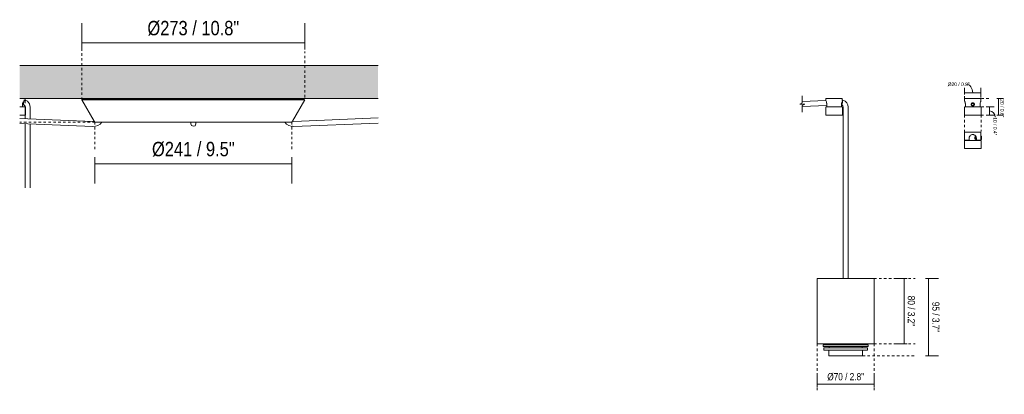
# Model space of a CAD drawing. Header units: millimetres. Extents: x 5395 to 10156, y 397 to 7363.
# Tile 9 of 10: x 8900 to 10107, y 1638 to 2096. Entities that reach past the tile are written whole.
import ezdxf

# ---------------------------------------------------------------- set-up
doc = ezdxf.new("R2010")
doc.units = ezdxf.units.MM
doc.linetypes.add('Dash', pattern=[6, 3, -3])
doc.layers.add('A-ANNO-DIMS', color=7, linetype='Dash', lineweight=9, true_color=0xd2d2d2)
for name, color, linetype, lineweight in [('A-ANNO-DIMS-2', 7, 'Continuous', 9), ('A-ANNO-DIMS-4', 7, 'Continuous', 9), ('A-ANNO-DIMS-8', 7, 'Continuous', 9), ('A-CLNG', 7, 'Continuous', 9), ('E-LITE-EQPM', 7, 'Continuous', 20)]:
    doc.layers.add(name, color=color, linetype=linetype, lineweight=lineweight)
doc.styles.add('Arial Narrow_3', font='ARIALN.TTF', dxfattribs={"height": 17.6})
doc.styles.add('Arial Narrow_4', font='ARIALN.TTF', dxfattribs={"height": 8.8})
doc.styles.add('Arial Narrow_5', font='ARIALN.TTF', dxfattribs={"height": 4.4})
doc.dimstyles.new('FARO_-_2_2mm_Arial_Narrow_mm_Inch_Right_1', dxfattribs={"dimscale": 304.8, "dimtxt": 18.012385, "dimasz": 0, "dimexe": 0.07874, "dimexo": 0.0625, "dimgap": 0.013123, "dimtad": 1, "dimdec": 0, "dimzin": 0, "dimdsep": 46, "dimtxsty": 'Arial Narrow_3', "dimblk1": 'NONE', "dimblk2": 'NONE', "dimsah": 1, "dimcen": 0.09, "dimadec": 0, "dimazin": 0, "dimtfac": 1, "dimtdec": 4, "dimtix": 1, "dimtmove": 0, "dimatfit": 3, "dimfxl": 0.026247, "dimfxlon": 1, "dimtvp": 1, "dimtolj": 1, "dimtzin": 0, "dimarcsym": 2})
doc.dimstyles.new('FARO_-_2_2mm_Arial_Narrow_mm_Inch_Right_2', dxfattribs={"dimscale": 304.8, "dimtxt": 9.006193, "dimasz": 0, "dimexe": 0.03937, "dimexo": 0.0625, "dimgap": 0.006562, "dimtad": 1, "dimdec": 0, "dimzin": 0, "dimdsep": 46, "dimtxsty": 'Arial Narrow_4', "dimblk1": 'NONE', "dimblk2": 'NONE', "dimsah": 1, "dimcen": 0.09, "dimadec": 0, "dimazin": 0, "dimtfac": 1, "dimtdec": 4, "dimtix": 1, "dimtmove": 0, "dimatfit": 3, "dimfxl": 0.013123, "dimfxlon": 1, "dimtvp": 1, "dimtolj": 1, "dimtzin": 0, "dimarcsym": 2})
doc.dimstyles.new('FARO_-_2_2mm_Arial_Narrow_mm_Inch_Right_3', dxfattribs={"dimscale": 304.8, "dimtxt": 4.503096, "dimasz": 0, "dimexe": 0.019685, "dimexo": 0.0625, "dimgap": 0.003281, "dimtad": 1, "dimdec": 0, "dimzin": 0, "dimdsep": 46, "dimtxsty": 'Arial Narrow_5', "dimblk1": 'NONE', "dimblk2": 'NONE', "dimsah": 1, "dimcen": 0.09, "dimadec": 0, "dimazin": 0, "dimtfac": 1, "dimtdec": 4, "dimtix": 1, "dimtmove": 1, "dimatfit": 3, "dimfxl": 0.006562, "dimfxlon": 1, "dimtvp": 1, "dimtolj": 1, "dimtzin": 0, "dimarcsym": 2})
doc.dimstyles.new('FARO_-_2_2mm_Arial_Narrow_mm_Inch_Right_4', dxfattribs={"dimscale": 304.8, "dimtxt": 4.503096, "dimasz": 0, "dimexe": 0.019685, "dimexo": 0.0625, "dimgap": 0.003281, "dimtad": 1, "dimdec": 0, "dimzin": 0, "dimdsep": 46, "dimtxsty": 'Arial Narrow_5', "dimblk1": 'NONE', "dimblk2": 'NONE', "dimsah": 1, "dimcen": 0.09, "dimadec": 0, "dimazin": 0, "dimtfac": 1, "dimtdec": 4, "dimtix": 1, "dimtmove": 0, "dimatfit": 3, "dimfxl": 0.006562, "dimfxlon": 1, "dimtvp": 1, "dimtolj": 1, "dimtzin": 0, "dimarcsym": 2})

# ---------------------------------------------------------------- blocks, each defined once
blk = doc.blocks.new('68595-5L_ 68596-5L_ 68596-5L  KOMBO400 - 64314-44-5L SAMBA Black_ribbon beige pendant lamp ø450-5L-699388-Alzado_PDF FLORON')
at = {"layer": 'E-LITE-EQPM', "lineweight": 9}
for p, q in [((7345.1, 2000), (7350.9, 2000)), ((7348.3, 1990), (7348.3, 1992.7)), ((7348.3, 1992.1), (7350.2, 1992.2)), ((7351.4, 1998.2), (7350.2, 1998.2)), ((7350.2, 1992.2), (7350.4, 1992.2)), ((7350.9, 2000), (7351.8, 2000)), ((7351.8, 1994.4), (7351.8, 2000)), ((7348.3, 1990), (7345, 1990)), ((7345.1, 1979.8), (7351.2, 1979.8)), ((7348.5, 1990), (7348.5, 1989.8)), ((7351.6, 1990), (7348.5, 1990)), ((7351.2, 1979.8), (7351.9, 1979.8)), ((7351.8, 1989.5), (7351.8, 1983.8)), ((7351.8, 1983.8), (7351.8, 1975.4)), ((7352.1, 1979.8), (7352.1, 1989.3)), ((7357.8, 1983.8), (7357.8, 1989.5)), ((7357.8, 1975.2), (7357.8, 1983.8)), ((7351.8, 1969.2), (7351.8, 1890.8)), ((7357.8, 1890.8), (7357.8, 1969))]:
    blk.add_line(p, q, dxfattribs=at)
at = {"layer": 'E-LITE-EQPM', "lineweight": 9, "flags": 128}
for points in [[(7350.2, 1992.3), (7351.5, 1990.8), (7351.8, 1989.5)], [(7357.8, 1989.5), (7356.9, 1993.5), (7354.5, 1996.6), (7351.5, 1998.2)], [(7350.7, 1989.8), (7350.6, 1989.8), (7350.4, 1989.8), (7350.2, 1989.8), (7350, 1989.8), (7349.8, 1989.8), (7349.6, 1989.8), (7349.3, 1989.8), (7349.1, 1989.8), (7348.8, 1989.8), (7348.5, 1989.8), (7348.2, 1989.8), (7347.9, 1989.8), (7347.6, 1989.8), (7347.3, 1989.8), (7347, 1989.8), (7346.6, 1989.8), (7346.3, 1989.8), (7345.9, 1989.8), (7345.6, 1989.8), (7345.2, 1989.8), (7345.1, 1989.8)], [(7350.6, 1989.8), (7350.7, 1989.8), (7350.9, 1989.8), (7351, 1989.8), (7351.1, 1989.8), (7351.3, 1989.8), (7351.3, 1989.8), (7351.4, 1989.8), (7351.5, 1989.8), (7351.5, 1989.8), (7351.5, 1989.8), (7351.6, 1989.8), (7351.6, 1989.8)], [(7351.6, 1989.8), (7351.6, 1989.8), (7351.5, 1989.8), (7351.5, 1989.8), (7351.4, 1989.8), (7351.4, 1989.8), (7351.3, 1989.8), (7351.2, 1989.8), (7351.1, 1989.8), (7350.9, 1989.8), (7350.8, 1989.8), (7350.7, 1989.8)], [(7351.6, 1989.8), (7351.6, 1989.8), (7351.6, 1989.8), (7351.6, 1989.8), (7351.6, 1989.8), (7351.7, 1989.8), (7351.7, 1989.8), (7351.7, 1989.8), (7351.7, 1989.7), (7351.7, 1989.7), (7351.8, 1989.7), (7351.8, 1989.7), (7351.8, 1989.7), (7351.8, 1989.7), (7351.8, 1989.7), (7351.8, 1989.7), (7351.9, 1989.7), (7351.9, 1989.7), (7351.9, 1989.6), (7351.9, 1989.6), (7351.9, 1989.6), (7351.9, 1989.6), (7351.9, 1989.6), (7352, 1989.6), (7352, 1989.6), (7352, 1989.5), (7352, 1989.5), (7352, 1989.5), (7352, 1989.5), (7352, 1989.5), (7352, 1989.5), (7352, 1989.4), (7352, 1989.4), (7352, 1989.4), (7352.1, 1989.4), (7352.1, 1989.4), (7352.1, 1989.3), (7352.1, 1989.3), (7352.1, 1989.3), (7352.1, 1989.3), (7352.1, 1989.3)]]:
    blk.add_lwpolyline(points, dxfattribs=at)
at = {"layer": 'E-LITE-EQPM', "lineweight": 9}
for points, knots in [([(7348.3, 1992.7), (7348.3, 1993), (7348.4, 1993.6), (7348.7, 1994.8), (7349.1, 1995.5), (7349.4, 1995.9)], [0, 0, 0, 0, 0.1428571, 0.2857143, 0.5380217, 0.5380217, 0.5380217, 0.5380217]), ([(7351.4, 1998.2), (7351.2, 1998.2), (7350.7, 1997.9), (7350.2, 1996.9), (7349.9, 1995.7), (7349.7, 1994.9), (7349.7, 1994.2), (7349.7, 1993.7), (7349.7, 1993.3), (7349.8, 1992.9), (7349.9, 1992.6), (7350, 1992.5), (7350.1, 1992.4)], [-1, -1, -1, -1, -0.8333333, -0.6666667, -0.5555556, -0.4444444, -0.3888889, -0.3333333, -0.2777778, -0.2222222, -0.1666667, -0.1111111, -0.1111111, -0.1111111, -0.1111111])]:
    blk.add_open_spline(points, degree=3, knots=knots, dxfattribs=at)
blk.add_open_spline([(7351.4, 1998.2), (7351.5, 1998.2), (7351.7, 1998.1), (7351.8, 1998)], degree=3, dxfattribs=at)
blk = doc.blocks.new('64314-1 cable   _Suspended_tensor - 64314 MAMBO_CONGA_SAMBA Black structure pendant lamp with tensioner-568983-Alzado_PDF FLORON')
at = {"layer": 'E-LITE-EQPM'}
for p, q in [((7422, 1998.9), (7421.1, 1998.4)), ((7421.1, 1998.4), (7436.3, 1972.2)), ((7421.1, 1998.4), (7421.5, 1998.4)), ((7422, 1998.9), (7422.4, 1998.9)), ((7422.1, 1998.4), (7423, 1998.4)), ((7423, 1998.9), (7423.9, 1998.9)), ((7424.3, 1998.4), (7425.8, 1998.4)), ((7425.1, 1998.9), (7426.6, 1998.9)), ((7427.6, 1998.4), (7429.8, 1998.4)), ((7428.5, 1998.9), (7430.6, 1998.9)), ((7432.2, 1998.4), (7434.9, 1998.4)), ((7433, 1998.9), (7435.7, 1998.9)), ((7437.9, 1998.4), (7441, 1998.4)), ((7438.6, 1998.9), (7441.9, 1998.9)), ((7444.5, 1998.4), (7448.4, 1998.4)), ((7444.8, 1999.4), (7444.7, 1998.9)), ((7445.4, 1998.9), (7449.1, 1998.9)), ((7452.4, 1998.4), (7456.5, 1998.4)), ((7453, 1998.9), (7457.3, 1998.9)), ((7461.6, 1998.9), (7466.8, 1998.9)), ((7461.6, 1998.4), (7465.9, 1998.4)), ((7470.2, 1998.4), (7475.4, 1998.4)), ((7471.9, 1998.9), (7477.1, 1998.9)), ((7480.5, 1998.4), (7487.4, 1998.4)), ((7482.2, 1998.9), (7487.4, 1998.9)), ((7492.5, 1998.9), (7497.7, 1998.9)), ((7492.5, 1998.4), (7497.7, 1998.4)), ((7504.6, 1998.9), (7509.7, 1998.9)), ((7504.6, 1998.4), (7509.7, 1998.4)), ((7516.6, 1998.9), (7523.4, 1998.9)), ((7516.6, 1998.4), (7521.7, 1998.4)), ((7528.6, 1998.9), (7535.5, 1998.9)), ((7528.6, 1998.4), (7535.5, 1998.4)), ((7540.6, 1998.4), (7547.5, 1998.4)), ((7542.3, 1998.9), (7547.5, 1998.9)), ((7554.4, 1998.9), (7557.8, 1998.9)), ((7554.4, 1998.4), (7557.8, 1998.4)), ((7557.8, 1998.9), (7561.2, 1998.9)), ((7557.8, 1998.4), (7561.2, 1998.4)), ((7568.1, 1998.9), (7575, 1998.9)), ((7568.1, 1998.4), (7575, 1998.4)), ((7580.1, 1998.9), (7587, 1998.9)), ((7580.1, 1998.4), (7587, 1998.4)), ((7592.1, 1998.9), (7599, 1998.9)), ((7593.8, 1998.4), (7599, 1998.4)), ((7605.9, 1998.9), (7611, 1998.9)), ((7605.9, 1998.4), (7611, 1998.4)), ((7617.9, 1998.9), (7623, 1998.9)), ((7617.9, 1998.4), (7623, 1998.4)), ((7628.2, 1998.9), (7633.3, 1998.9)), ((7629, 1998.4), (7635.1, 1998.4)), ((7639.2, 1998.9), (7644.3, 1998.9)), ((7640.2, 1998.4), (7645.4, 1998.4)), ((7648.8, 1998.9), (7653.9, 1998.9)), ((7649.8, 1998.4), (7654.5, 1998.4)), ((7658.3, 1998.9), (7662.5, 1998.9)), ((7659.1, 1998.4), (7663.2, 1998.4)), ((7666.6, 1998.9), (7670.3, 1998.9)), ((7667.3, 1998.4), (7671.1, 1998.4)), ((7671, 1998.9), (7670.8, 1999.4)), ((7673.8, 1998.9), (7677.1, 1998.9)), ((7674.6, 1998.4), (7677.8, 1998.4)), ((7679.4, 1972.2), (7694.5, 1998.4)), ((7680, 1998.9), (7682.7, 1998.9)), ((7680.8, 1998.4), (7683.5, 1998.4)), ((7685.1, 1998.9), (7687.2, 1998.9)), ((7685.9, 1998.4), (7688, 1998.4)), ((7689, 1998.9), (7690.6, 1998.9)), ((7689.9, 1998.4), (7691.4, 1998.4)), ((7691.8, 1998.9), (7692.7, 1998.9)), ((7692.6, 1998.4), (7693.6, 1998.4)), ((7693.3, 1998.9), (7693.7, 1998.9)), ((7694.5, 1998.4), (7693.7, 1998.9)), ((7694.2, 1998.4), (7694.5, 1998.4)), ((7437.1, 1971.3), (7436.7, 1971.5)), ((7457, 1971.1), (7464.3, 1971.1)), ((7482.1, 1971.1), (7514.7, 1971.1)), ((7530.5, 1971.1), (7539, 1971.1)), ((7554.8, 1970.1), (7554.8, 1969.2)), ((7554.8, 1969.2), (7554.8, 1969)), ((7554.8, 1969), (7554.8, 1969)), ((7557.8, 1971.1), (7557.8, 1971.1)), ((7560.8, 1969.2), (7560.8, 1970.1)), ((7560.8, 1969), (7560.8, 1969.2)), ((7560.8, 1969), (7560.8, 1969)), ((7576.7, 1971.1), (7596.6, 1971.1)), ((7609.3, 1971.1), (7609.3, 1971.1)), ((7623.3, 1971.1), (7633.6, 1971.1)), ((7651.4, 1971.1), (7668.5, 1971.1)), ((7669.8, 1971.1), (7668.5, 1971.1)), ((7679, 1971.6), (7678.2, 1971.1))]:
    blk.add_line(p, q, dxfattribs=at)
at = {"layer": 'E-LITE-EQPM', "flags": 128}
for points in [[(7444.8, 1999.4), (7445.3, 2000), (7445.6, 2000)], [(7670.4, 1999.8), (7670.8, 1999.6), (7670.8, 1999.4)], [(7445.9, 1971.1), (7452.3, 1971.1), (7460.4, 1971.1), (7470, 1971.1), (7481, 1971.1), (7493.2, 1971.1), (7506.4, 1971.1), (7520.4, 1971.1), (7535, 1971.1), (7549.9, 1971.1), (7557.8, 1971.1)], [(7554.8, 1971.1), (7554.8, 1969.7), (7554.8, 1969)], [(7557.8, 1966), (7555.7, 1966.9), (7554.8, 1969)], [(7557.8, 1971.1), (7572.9, 1971.1), (7587.7, 1971.1), (7602.1, 1971.1), (7615.7, 1971.1), (7628.4, 1971.1), (7640.1, 1971.1), (7650.4, 1971.1), (7659.3, 1971.1), (7666.6, 1971.1), (7669.8, 1971.1)], [(7560.8, 1969), (7559.9, 1966.8), (7557.8, 1966)], [(7560.8, 1969), (7560.8, 1969.9), (7560.8, 1971.1)]]:
    blk.add_lwpolyline(points, dxfattribs=at)
at = {"layer": 'E-LITE-EQPM'}
for centre, major_axis, ratio, start_param, end_param in [((7557.8, 1969.2), (-3, 0), 0.999241, 0, 0.036829), ((7557.8, 1969.2), (3, 0), 0.99562, 3.141593, 3.178555), ((7557.8, 1969.2), (3, 0), 0.99562, 3.141593, 3.178555), ((7557.8, 1969.1), (3, 0), 0.99562, 3.141593, 3.178555), ((7557.8, 1969.1), (3, 0), 0.99562, 3.403392, 3.443058), ((7557.8, 1969.1), (3, 0), 0.99562, 5.98172, 6.021386), ((7557.8, 1969.2), (3, 0), 0.999241, 6.246357, 6.283185), ((7557.8, 1969.2), (3, 0), 0.99562, 6.246223, 6.283185), ((7557.8, 1969.2), (3, 0), 0.99562, 6.246223, 6.283185), ((7557.8, 1969.1), (3, 0), 0.99562, 6.246223, 6.283185)]:
    blk.add_ellipse(centre, major_axis=major_axis, ratio=ratio, start_param=start_param, end_param=end_param, dxfattribs=at)
blk = doc.blocks.new('64314-1 cable   _Suspended_tensor - 64314 MAMBO_CONGA_SAMBA Black structure pendant lamp with tensioner-570366-Alzado_PDF FLORON')
at = {"layer": 'E-LITE-EQPM'}
for p, q in [((7422, 1998.9), (7421.1, 1998.4)), ((7421.1, 1998.4), (7436.3, 1972.2)), ((7421.1, 1998.4), (7421.2, 1998.4)), ((7421.5, 1998.4), (7422.1, 1998.4)), ((7422, 1998.9), (7422.1, 1998.9)), ((7422.4, 1998.9), (7423, 1998.9)), ((7423, 1998.4), (7424.3, 1998.4)), ((7423.9, 1998.9), (7425.1, 1998.9)), ((7425.8, 1998.4), (7427.6, 1998.4)), ((7426.6, 1998.9), (7428.5, 1998.9)), ((7429.8, 1998.4), (7432.2, 1998.4)), ((7430.6, 1998.9), (7433, 1998.9)), ((7434.9, 1998.4), (7437.9, 1998.4)), ((7435.7, 1998.9), (7438.6, 1998.9)), ((7441, 1998.4), (7444.5, 1998.4)), ((7441.9, 1998.9), (7445.4, 1998.9)), ((7444.8, 1999.4), (7444.7, 1998.9)), ((7448.4, 1998.4), (7452.4, 1998.4)), ((7449.1, 1998.9), (7453, 1998.9)), ((7456.5, 1998.4), (7461.6, 1998.4)), ((7457.3, 1998.9), (7461.6, 1998.9)), ((7465.9, 1998.4), (7470.2, 1998.4)), ((7466.8, 1998.9), (7471.9, 1998.9)), ((7475.4, 1998.4), (7480.5, 1998.4)), ((7477.1, 1998.9), (7482.2, 1998.9)), ((7487.4, 1998.9), (7492.5, 1998.9)), ((7487.4, 1998.4), (7492.5, 1998.4)), ((7497.7, 1998.9), (7504.6, 1998.9)), ((7497.7, 1998.4), (7504.6, 1998.4)), ((7509.7, 1998.9), (7516.6, 1998.9)), ((7509.7, 1998.4), (7516.6, 1998.4)), ((7521.7, 1998.9), (7528.6, 1998.9)), ((7521.7, 1998.4), (7528.6, 1998.4)), ((7535.5, 1998.9), (7542.3, 1998.9)), ((7535.5, 1998.4), (7542.3, 1998.4)), ((7547.5, 1998.9), (7554.4, 1998.9)), ((7547.5, 1998.4), (7554.4, 1998.4)), ((7561.2, 1998.9), (7568.1, 1998.9)), ((7561.2, 1998.4), (7568.1, 1998.4)), ((7573.2, 1998.9), (7580.1, 1998.9)), ((7573.2, 1998.4), (7580.1, 1998.4)), ((7587, 1998.9), (7593.9, 1998.9)), ((7587, 1998.4), (7593.9, 1998.4)), ((7599, 1998.9), (7605.9, 1998.9)), ((7599, 1998.4), (7605.9, 1998.4)), ((7611, 1998.9), (7617.9, 1998.9)), ((7611, 1998.4), (7617.9, 1998.4)), ((7623, 1998.9), (7628.2, 1998.9)), ((7623, 1998.4), (7629, 1998.4)), ((7633.3, 1998.9), (7639.2, 1998.9)), ((7635, 1998.4), (7640.2, 1998.4)), ((7644.3, 1998.9), (7648.8, 1998.9)), ((7645.3, 1998.4), (7649.8, 1998.4)), ((7653.9, 1998.9), (7658.3, 1998.9)), ((7654.5, 1998.4), (7659.1, 1998.4)), ((7662.5, 1998.9), (7666.6, 1998.9)), ((7663.2, 1998.4), (7667.3, 1998.4)), ((7670.3, 1998.9), (7673.8, 1998.9)), ((7671, 1998.9), (7670.8, 1999.4)), ((7671.1, 1998.4), (7674.6, 1998.4)), ((7677.1, 1998.9), (7680, 1998.9)), ((7677.8, 1998.4), (7680.8, 1998.4)), ((7679.4, 1972.2), (7694.5, 1998.4)), ((7682.7, 1998.9), (7685.1, 1998.9)), ((7683.5, 1998.4), (7685.9, 1998.4)), ((7687.2, 1998.9), (7689, 1998.9)), ((7688, 1998.4), (7689.9, 1998.4)), ((7690.6, 1998.9), (7691.8, 1998.9)), ((7691.4, 1998.4), (7692.6, 1998.4)), ((7692.7, 1998.9), (7693.3, 1998.9)), ((7693.6, 1998.9), (7693.7, 1998.9)), ((7693.6, 1998.4), (7694.2, 1998.4)), ((7694.5, 1998.4), (7693.7, 1998.9)), ((7694.5, 1998.4), (7694.5, 1998.4)), ((7437.1, 1971.3), (7436.7, 1971.5)), ((7457, 1971.1), (7464.3, 1971.1)), ((7482.1, 1971.1), (7514.7, 1971.1)), ((7530.5, 1971.1), (7539, 1971.1)), ((7557.8, 1971.1), (7557.8, 1971.1)), ((7576.7, 1971.1), (7596.6, 1971.1)), ((7609.3, 1971.1), (7609.3, 1971.1)), ((7623.3, 1971.1), (7633.6, 1971.1)), ((7651.4, 1971.1), (7668.5, 1971.1)), ((7669.8, 1971.1), (7668.5, 1971.1)), ((7670.5, 1970.4), (7670.6, 1970.3)), ((7679, 1971.6), (7678.2, 1971.1)), ((7680.8, 1972.1), (7679.4, 1972.3))]:
    blk.add_line(p, q, dxfattribs=at)
at = {"layer": 'E-LITE-EQPM', "flags": 128}
for points in [[(7444.8, 1999.4), (7445.3, 2000), (7445.6, 2000)], [(7670.5, 1999.8), (7670.8, 1999.6), (7670.8, 1999.4)], [(7445.9, 1971.1), (7452.3, 1971.1), (7460.4, 1971.1), (7470, 1971.1), (7481, 1971.1), (7493.2, 1971.1), (7506.4, 1971.1), (7520.4, 1971.1), (7535, 1971.1), (7549.9, 1971.1), (7565, 1971.1), (7580, 1971.1), (7594.6, 1971.1), (7608.6, 1971.1), (7621.9, 1971.1), (7634.1, 1971.1), (7645.2, 1971.1), (7654.8, 1971.1), (7663, 1971.1), (7669.5, 1971.1), (7669.8, 1971.1)], [(7679.3, 1966.1), (7679.4, 1966), (7679.8, 1966)]]:
    blk.add_lwpolyline(points, dxfattribs=at)
blk = doc.blocks.new('64314-1 cable   _Suspended_tensor - 64314 MAMBO_CONGA_SAMBA Black structure pendant lamp with tensioner-570366-Alzado_PDF LH')
at = {"layer": 'E-LITE-EQPM'}
for p, q in [((8333.7, 1997.6), (8304.6, 1996.4)), ((8304.6, 1990.4), (8334.7, 1991.6)), ((8333.7, 2000), (8333.7, 1997.2)), ((8333.7, 2000), (8353.7, 2000)), ((8334.7, 1992.7), (8334.7, 1990)), ((8352.7, 1990), (8352.7, 1992.7)), ((8352.7, 1992.2), (8353.1, 1992.2)), ((8354.2, 1998.2), (8353.6, 1998.2)), ((8353.7, 1997.7), (8353.7, 2000)), ((8333.4, 1989.3), (8333.4, 1979.8)), ((8333.4, 1979.8), (8354, 1979.8)), ((8333.8, 1989.7), (8333.9, 1989.8)), ((8352.7, 1990), (8334.7, 1990)), ((8338.3, 1990), (8338.3, 1989.8)), ((8349.1, 1989.8), (8349.1, 1990)), ((8354, 1979.8), (8354, 1989.3)), ((8354.8, 1989.5), (8354.8, 1983.8)), ((8354.8, 1983.8), (8354.8, 1780)), ((8360.9, 1983.8), (8360.9, 1989.5)), ((8360.9, 1780), (8360.9, 1983.8)), ((8330.1, 1698.7), (8330.1, 1696.7)), ((8330.1, 1698.7), (8375.2, 1698.7)), ((8330.1, 1696.7), (8375.2, 1696.7)), ((8331.1, 1695.1), (8331.1, 1692.2)), ((8331.1, 1695.1), (8374.5, 1695.1)), ((8331.1, 1692.2), (8374.5, 1692.2)), ((8337.1, 1692.2), (8337.1, 1685.2)), ((8337.8, 1696.7), (8337.8, 1695.1)), ((8340.1, 1700), (8340.1, 1698.7)), ((8374.5, 1695.1), (8384.5, 1695.1)), ((8374.5, 1692.2), (8384.5, 1692.2)), ((8375.2, 1698.7), (8385.6, 1698.7)), ((8375.2, 1696.7), (8385.6, 1696.7)), ((8375.6, 1698.7), (8375.6, 1700)), ((8377.9, 1695.1), (8377.9, 1696.7)), ((8378.6, 1685.2), (8378.6, 1692.2)), ((8384.6, 1692.2), (8384.6, 1695.1)), ((8385.6, 1696.7), (8385.6, 1698.7)), ((8337.1, 1685.2), (8370.8, 1685.2)), ((8370.8, 1685.2), (8378.6, 1685.2))]:
    blk.add_line(p, q, dxfattribs=at)
at = {"layer": 'E-LITE-EQPM', "flags": 128}
for points in [[(8353.1, 1992.2), (8354.4, 1991.1), (8354.8, 1989.6), (8354.8, 1989.5)], [(8360.9, 1989.5), (8360.4, 1992.3), (8359.1, 1994.8), (8357.1, 1996.8), (8354.5, 1998.1), (8354.2, 1998.2)], [(8333.4, 1989.3), (8333.6, 1989.7), (8333.7, 1989.7)], [(8353.5, 1989.8), (8353, 1989.8), (8351.7, 1989.8), (8349.7, 1989.8), (8347.1, 1989.8), (8344.2, 1989.8), (8341.2, 1989.8), (8338.5, 1989.8), (8336.2, 1989.8), (8334.7, 1989.8), (8333.9, 1989.8), (8333.9, 1989.8)], [(8353.3, 1989.8), (8353.4, 1989.8), (8353.5, 1989.8)], [(8353.7, 1989.6), (8353.9, 1989.5), (8354, 1989.3)]]:
    blk.add_lwpolyline(points, dxfattribs=at)
at = {"layer": 'E-LITE-EQPM'}
for points, knots in [([(8334, 1996.2), (8334.1, 1996), (8334.2, 1995.5), (8334.4, 1994.9), (8334.5, 1994.5), (8334.6, 1994.1), (8334.6, 1993.8), (8334.7, 1993.3), (8334.7, 1992.9), (8334.7, 1992.7)], [0.4004282, 0.4004282, 0.4004282, 0.4004282, 0.5714286, 0.6785714, 0.7321429, 0.7857143, 0.8392857, 0.8928571, 1, 1, 1, 1]), ([(8352.7, 1992.7), (8352.7, 1993), (8352.7, 1993.6), (8352.9, 1994.8), (8353.1, 1995.6), (8353.3, 1996)], [0, 0, 0, 0, 0.1428571, 0.2857143, 0.5474976, 0.5474976, 0.5474976, 0.5474976]), ([(8354.2, 1998.2), (8354.2, 1998.2), (8354.1, 1997.9), (8354, 1996.9), (8353.8, 1995.7), (8353.7, 1994.9), (8353.5, 1994.2), (8353.5, 1993.7), (8353.4, 1993.3), (8353.3, 1992.9), (8353.2, 1992.6), (8353.2, 1992.3), (8353.2, 1992.2), (8353.1, 1992.2)], [-1, -1, -1, -1, -0.833333, -0.666667, -0.555556, -0.444444, -0.388889, -0.333333, -0.277778, -0.222222, -0.166667, -0.111111, 0, 0, 0, 0])]:
    blk.add_open_spline(points, degree=3, knots=knots, dxfattribs=at)
blk = doc.blocks.new('canopy_soporte - canopy-557651-Alzado_PDF SP')
at = {"layer": 'E-LITE-EQPM'}
for p, q in [((5547, 2000), (5547, 1997)), ((5547, 2000), (5567, 2000)), ((5548, 1992.7), (5548, 1990)), ((5555.5, 1993.3), (5557, 1994.4)), ((5556.1, 1991.5), (5555.5, 1993.3)), ((5557, 1991.5), (5556.1, 1991.5)), ((5557, 1994.4), (5558.5, 1993.3)), ((5557.9, 1991.5), (5557, 1991.5)), ((5558.5, 1993.3), (5557.9, 1991.5)), ((5566, 1990), (5566, 1992.7)), ((5567, 1997), (5567, 2000)), ((5546.7, 1989.3), (5546.7, 1979.8)), ((5546.7, 1979.8), (5567.3, 1979.8)), ((5566, 1990), (5548, 1990)), ((5551.6, 1990), (5551.6, 1989.8)), ((5562.4, 1989.8), (5562.4, 1990)), ((5567.3, 1979.8), (5567.3, 1989.3))]:
    blk.add_line(p, q, dxfattribs=at)
at = {"layer": 'E-LITE-EQPM', "flags": 128}
for points in [[(5546.7, 1989.3), (5546.9, 1989.7), (5547, 1989.7)], [(5566.8, 1989.8), (5566.6, 1989.8), (5565.9, 1989.8), (5564.9, 1989.8), (5563.5, 1989.8), (5561.8, 1989.8), (5560, 1989.8), (5558, 1989.8), (5555.9, 1989.8), (5553.9, 1989.8), (5552, 1989.8), (5550.4, 1989.8), (5549, 1989.8), (5548, 1989.8), (5547.4, 1989.8), (5547.2, 1989.8)], [(5567, 1989.6), (5567.2, 1989.6), (5567.3, 1989.3)]]:
    blk.add_lwpolyline(points, dxfattribs=at)
at = {"layer": 'E-LITE-EQPM'}
for start, end in [(90, 270), (270, 90)]:
    blk.add_arc((5557, 1992.8), 2, start, end, dxfattribs=at)
for points, knots in [([(5547, 1997), (5547, 1997), (5547, 1996.9), (5547.2, 1996.5), (5547.5, 1995.7), (5547.7, 1994.9), (5547.8, 1994.5), (5547.9, 1994.1), (5547.9, 1993.8), (5548, 1993.3), (5548, 1992.9), (5548, 1992.7)], [0, 0, 0, 0, 0.142857, 0.285714, 0.571429, 0.678571, 0.732143, 0.785714, 0.839286, 0.892857, 1, 1, 1, 1]), ([(5558.9, 1992.1), (5558.8, 1992), (5558.7, 1991.8), (5558.5, 1991.5), (5558.3, 1991.3), (5558, 1991.1), (5557.7, 1990.9), (5557.3, 1990.8), (5557, 1990.8), (5556.7, 1990.8), (5556.4, 1990.9), (5556.1, 1991), (5555.7, 1991.3), (5555.4, 1991.6), (5555.1, 1992.1), (5555, 1992.5), (5555, 1992.8)], [0.1111111, 0.1111111, 0.1111111, 0.1111111, 0.1666667, 0.2222222, 0.2777778, 0.3333333, 0.3888889, 0.4444444, 0.5138889, 0.5486111, 0.5833333, 0.6527778, 0.7222222, 0.7916667, 0.8611111, 1, 1, 1, 1]), ([(5555.1, 1993.5), (5555.2, 1993.6), (5555.3, 1993.8), (5555.5, 1994.1), (5555.7, 1994.3), (5556, 1994.5), (5556.3, 1994.7), (5556.7, 1994.8), (5557, 1994.8), (5557.3, 1994.8), (5557.6, 1994.7), (5557.9, 1994.6), (5558.3, 1994.3), (5558.6, 1994), (5558.9, 1993.5), (5559, 1993.1), (5559, 1992.8)], [0.1111111, 0.1111111, 0.1111111, 0.1111111, 0.1666667, 0.2222222, 0.2777778, 0.3333333, 0.3888889, 0.4444444, 0.5138889, 0.5486111, 0.5833333, 0.6527778, 0.7222222, 0.7916667, 0.8611111, 1, 1, 1, 1]), ([(5558.5, 1991.5), (5558.5, 1991.4), (5558.3, 1991.3), (5558, 1991.1), (5557.7, 1990.9), (5557.3, 1990.8), (5557, 1990.8), (5556.7, 1990.8), (5556.4, 1990.9), (5556.1, 1991), (5555.7, 1991.3), (5555.5, 1991.5), (5555.4, 1991.6)], [0.2222222, 0.2222222, 0.2222222, 0.2222222, 0.2777778, 0.3333333, 0.3888889, 0.4444444, 0.5138889, 0.5486111, 0.5833333, 0.6527778, 0.7222222, 0.7916667, 0.7916667, 0.7916667, 0.7916667]), ([(5555.5, 1994.1), (5555.5, 1994.2), (5555.7, 1994.3), (5556, 1994.5), (5556.3, 1994.7), (5556.7, 1994.8), (5557, 1994.8), (5557.3, 1994.8), (5557.6, 1994.7), (5557.9, 1994.6), (5558.3, 1994.3), (5558.5, 1994.1), (5558.6, 1994)], [0.2222222, 0.2222222, 0.2222222, 0.2222222, 0.2777778, 0.3333333, 0.3888889, 0.4444444, 0.5138889, 0.5486111, 0.5833333, 0.6527778, 0.7222222, 0.7916667, 0.7916667, 0.7916667, 0.7916667]), ([(5566, 1992.7), (5566, 1993), (5566, 1993.6), (5566.2, 1994.9), (5566.6, 1996), (5566.9, 1996.8), (5567, 1997), (5567, 1997)], [0, 0, 0, 0, 0.142857, 0.285714, 0.571429, 0.785714, 1, 1, 1, 1])]:
    blk.add_open_spline(points, degree=3, knots=knots, dxfattribs=at)
for points in [[(5555.2, 1992), (5555.2, 1992), (5555.1, 1992.1), (5555.1, 1992.1)], [(5558.8, 1993.6), (5558.8, 1993.6), (5558.9, 1993.5), (5558.9, 1993.5)]]:
    blk.add_open_spline(points, degree=3, dxfattribs=at)
blk = doc.blocks.new('canopy_soporte - canopy-V1-Alzado_PDF SP')
at = {"layer": 'E-LITE-EQPM'}
for p, q in [((5547, 1959), (5547, 1949)), ((5547, 1959), (5557, 1959)), ((5557, 1959), (5567, 1959)), ((5567, 1953.8), (5567, 1959)), ((5546.7, 1948.3), (5546.7, 1938.8)), ((5552.6, 1949), (5547, 1949)), ((5550.1, 1949), (5550.1, 1948.8)), ((5552.6, 1949), (5552.6, 1951.7)), ((5552.6, 1948.8), (5552.6, 1949)), ((5560.7, 1953.8), (5559.7, 1952.8)), ((5559.7, 1952.8), (5559.7, 1950.8)), ((5559.7, 1950.8), (5560.7, 1949.8)), ((5560.8, 1953.8), (5560.7, 1953.8)), ((5560.7, 1949.8), (5560.7, 1953.8)), ((5560.7, 1949.8), (5561.4, 1949.8)), ((5561.4, 1951.7), (5561.4, 1949)), ((5561.4, 1949), (5561.4, 1948.8)), ((5567, 1949), (5561.4, 1949)), ((5563.9, 1948.8), (5563.9, 1949)), ((5567.7, 1953.8), (5567, 1953.8)), ((5567, 1949.8), (5567.7, 1949.8)), ((5567, 1949), (5567, 1949.8)), ((5567.3, 1938.8), (5567.3, 1948.3)), ((5567.7, 1953.8), (5567.7, 1949.8)), ((5546.7, 1938.8), (5557, 1938.8)), ((5557, 1938.8), (5567.3, 1938.8))]:
    blk.add_line(p, q, dxfattribs=at)
at = {"layer": 'E-LITE-EQPM', "flags": 128}
for points in [[(5546.7, 1948.3), (5546.9, 1948.7), (5547.2, 1948.8)], [(5557, 1948.8), (5555, 1948.8), (5553, 1948.8), (5551.2, 1948.8), (5549.7, 1948.8), (5548.5, 1948.8), (5547.7, 1948.8), (5547.3, 1948.8), (5547.2, 1948.8)], [(5547.2, 1948.8), (5547.4, 1948.8), (5548.1, 1948.8), (5549.1, 1948.8), (5549.2, 1948.8)], [(5566.8, 1948.8), (5566.6, 1948.8), (5565.9, 1948.8), (5564.9, 1948.8), (5563.5, 1948.8), (5561.8, 1948.8), (5560, 1948.8), (5558, 1948.8), (5557, 1948.8)], [(5564.8, 1948.8), (5565.5, 1948.8), (5566.3, 1948.8), (5566.7, 1948.8), (5566.8, 1948.8)], [(5566.8, 1948.8), (5567.2, 1948.6), (5567.3, 1948.3)]]:
    blk.add_lwpolyline(points, dxfattribs=at)
at = {"layer": 'E-LITE-EQPM'}
for points, knots in [([(5552.6, 1951.7), (5552.6, 1952), (5552.7, 1952.6), (5553.2, 1953.9), (5554.1, 1955), (5555.5, 1955.8), (5556.5, 1956), (5557, 1956)], [0, 0, 0, 0, 0.142857, 0.285714, 0.571429, 0.785714, 1, 1, 1, 1]), ([(5557, 1956), (5557.3, 1956), (5558, 1955.9), (5559.2, 1955.5), (5560.2, 1954.7), (5560.8, 1953.9), (5561, 1953.5), (5561.1, 1953.1), (5561.2, 1952.8), (5561.3, 1952.3), (5561.4, 1951.9), (5561.4, 1951.7)], [0, 0, 0, 0, 0.142857, 0.285714, 0.571429, 0.678571, 0.732143, 0.785714, 0.839286, 0.892857, 1, 1, 1, 1]), ([(5567, 1953.7), (5567, 1953.7), (5567, 1953.8), (5567, 1953.8), (5567, 1953.8)], [0.3888889, 0.3888889, 0.3888889, 0.3888889, 0.4444444, 0.5138889, 0.5138889, 0.5138889, 0.5138889])]:
    blk.add_open_spline(points, degree=3, knots=knots, dxfattribs=at)
for points in [[(5566.8, 1951.8), (5566.8, 1951.9), (5566.8, 1952.2), (5566.8, 1952.5), (5566.8, 1952.8), (5566.9, 1953), (5566.9, 1953.1)], [(5566.8, 1951.1), (5566.8, 1951.3), (5566.8, 1951.6), (5566.8, 1951.8)], [(5566.9, 1950.6), (5566.9, 1950.7), (5566.8, 1950.8), (5566.8, 1951)], [(5566.9, 1953.3), (5566.9, 1953.4), (5566.9, 1953.5), (5566.9, 1953.5)], [(5567, 1950), (5566.9, 1950.1), (5566.9, 1950.2), (5566.9, 1950.3)], [(5567, 1949.8), (5567, 1949.8), (5567, 1949.8), (5567, 1949.9), (5567, 1949.9)]]:
    blk.add_open_spline(points, degree=3, dxfattribs=at)
blk = doc.blocks.new('DIMBLOCK10-Alzado_PDF FLORON')
at = {"layer": 'A-ANNO-DIMS-8', "color": 251, "true_color": 0x5b5b5b, "transparency": 16777216}
for p, q in [((8976, 2060.2), (8976, 2092.2)), ((9249.4, 2060.2), (9249.4, 2092.2)), ((8976, 2068.2), (9249.4, 2068.2)), ((8976, 2068.2), (8976, 2060.2)), ((9249.4, 2068.2), (9249.4, 2060.2))]:
    blk.add_line(p, q, dxfattribs=at)
at = {"layer": 'A-ANNO-DIMS-8', "color": 0, "transparency": 16777216, "insert": (9056.4, 2095), "char_height": 17.6, "width": 135.179, "attachment_point": 1, "line_spacing_factor": 0.974696, "style": 'Arial Narrow_3'}
blk.add_mtext('Ø273 / 10.8"', dxfattribs=at)
blk = doc.blocks.new('_None')
blk = doc.blocks.new('DIMBLOCK11-Alzado_PDF FLORON')
at = {"layer": 'A-ANNO-DIMS-8', "color": 251, "true_color": 0x5b5b5b, "transparency": 16777216}
for p, q in [((8992.1, 1928.2), (8992.1, 1896.2)), ((8992.1, 1920.2), (8992.1, 1928.2)), ((8992.1, 1920.2), (9233.3, 1920.2)), ((9233.3, 1928.2), (9233.3, 1896.2)), ((9233.3, 1920.2), (9233.3, 1928.2))]:
    blk.add_line(p, q, dxfattribs=at)
at = {"layer": 'A-ANNO-DIMS-8', "color": 0, "transparency": 16777216, "insert": (9062, 1947), "char_height": 17.6, "width": 121.798, "attachment_point": 1, "line_spacing_factor": 0.974696, "style": 'Arial Narrow_3'}
blk.add_mtext('Ø241 / 9.5"', dxfattribs=at)
blk = doc.blocks.new('DIMBLOCK14-Alzado_PDF LH')
at = {"layer": 'A-ANNO-DIMS-4', "color": 251, "true_color": 0x5b5b5b, "transparency": 16777216}
for p, q in [((9877.2, 1650.4), (9877.2, 1662.7)), ((9947.2, 1650.4), (9947.2, 1662.7)), ((9877.2, 1650.7), (9947.2, 1650.7)), ((9877.2, 1650.7), (9877.2, 1646.7)), ((9947.2, 1650.7), (9947.2, 1646.7))]:
    blk.add_line(p, q, dxfattribs=at)
at = {"layer": 'A-ANNO-DIMS-4', "color": 0, "transparency": 16777216, "insert": (9889.7, 1664.1), "char_height": 8.8, "width": 54.209, "attachment_point": 1, "line_spacing_factor": 0.974696, "style": 'Arial Narrow_4'}
blk.add_mtext('Ø70 / 2.8"', dxfattribs=at)
blk = doc.blocks.new('DIMBLOCK15-Alzado_PDF LH')
at = {"layer": 'A-ANNO-DIMS-4', "color": 251, "true_color": 0x5b5b5b, "transparency": 16777216}
for p, q in [((9984, 1780), (9971.8, 1780)), ((9983.8, 1700), (9983.8, 1780)), ((9983.8, 1780), (9987.8, 1780)), ((9984, 1700), (9971.8, 1700)), ((9983.8, 1700), (9987.8, 1700))]:
    blk.add_line(p, q, dxfattribs=at)
at = {"layer": 'A-ANNO-DIMS-4', "color": 0, "transparency": 16777216, "insert": (9997.2, 1758.7), "char_height": 8.8, "width": 44.774, "attachment_point": 1, "rotation": 270, "line_spacing_factor": 0.974696, "style": 'Arial Narrow_4'}
blk.add_mtext('80 / 3.2"', dxfattribs=at)
blk = doc.blocks.new('DIMBLOCK16-Alzado_PDF LH')
at = {"layer": 'A-ANNO-DIMS-4', "color": 251, "true_color": 0x5b5b5b, "transparency": 16777216}
for p, q in [((10009.9, 1780), (10025.9, 1780)), ((10013.9, 1780), (10009.9, 1780)), ((10013.9, 1685.2), (10013.9, 1780)), ((10009.9, 1685.2), (10025.9, 1685.2)), ((10013.9, 1685.2), (10009.9, 1685.2))]:
    blk.add_line(p, q, dxfattribs=at)
at = {"layer": 'A-ANNO-DIMS-4', "color": 0, "transparency": 16777216, "insert": (10027.2, 1751.3), "char_height": 8.8, "width": 44.774, "attachment_point": 1, "rotation": 270, "line_spacing_factor": 0.974696, "style": 'Arial Narrow_4'}
blk.add_mtext('95 / 3.7"', dxfattribs=at)
blk = doc.blocks.new('DIMBLOCK17-Alzado_PDF SP')
at = {"layer": 'A-ANNO-DIMS-2', "color": 251, "true_color": 0x5b5b5b, "transparency": 16777216}
for p, q in [((10058, 2006.4), (10058, 2012.9)), ((10058, 2006.9), (10077.9, 2006.9)), ((10058, 2006.9), (10058, 2004.9)), ((10077.9, 2006.4), (10077.9, 2012.9)), ((10077.9, 2006.9), (10077.9, 2004.9))]:
    blk.add_line(p, q, dxfattribs=at)
blk.add_ellipse((10059.8, 2006.9), major_axis=(0, 10.7), ratio=0.763614, start_param=4.712389, end_param=6.283185, dxfattribs=at)
at = {"layer": 'A-ANNO-DIMS-2', "color": 0, "transparency": 16777216, "insert": (10037.2, 2019.7), "char_height": 4.4, "width": 27.104, "attachment_point": 1, "line_spacing_factor": 0.974696, "style": 'Arial Narrow_5'}
blk.add_mtext('Ø20 / 0.8"', dxfattribs=at)
blk = doc.blocks.new('DIMBLOCK18-Alzado_PDF SP')
at = {"layer": 'A-ANNO-DIMS-2', "color": 251, "true_color": 0x5b5b5b, "transparency": 16777216}
for p, q in [((10086.4, 1990), (10094.4, 1990)), ((10088.4, 1990), (10086.4, 1990)), ((10086.4, 1979.8), (10094.4, 1979.8)), ((10088.4, 1979.8), (10086.4, 1979.8)), ((10088.4, 1990), (10088.4, 1979.8))]:
    blk.add_line(p, q, dxfattribs=at)
blk.add_ellipse((10088.4, 1977.2), major_axis=(0, 7.68), ratio=0.927685, start_param=4.712389, end_param=6.283185, dxfattribs=at)
at = {"layer": 'A-ANNO-DIMS-2', "color": 0, "transparency": 16777216, "insert": (10097.6, 1977.2), "char_height": 4.4, "width": 22.387, "attachment_point": 1, "rotation": 270, "line_spacing_factor": 0.974696, "style": 'Arial Narrow_5'}
blk.add_mtext('10 / 0.4"', dxfattribs=at)
blk = doc.blocks.new('DIMBLOCK19-Alzado_PDF SP')
at = {"layer": 'A-ANNO-DIMS-2', "color": 251, "true_color": 0x5b5b5b, "transparency": 16777216}
for p, q in [((10097.6, 2000), (10105.6, 2000)), ((10099.6, 2000), (10097.6, 2000)), ((10099.6, 2000), (10099.6, 1979.8)), ((10097.6, 1979.8), (10105.6, 1979.8)), ((10099.6, 1979.8), (10097.6, 1979.8))]:
    blk.add_line(p, q, dxfattribs=at)
at = {"layer": 'A-ANNO-DIMS-2', "color": 0, "transparency": 16777216, "insert": (10106.3, 1999.2), "char_height": 4.4, "width": 22.387, "attachment_point": 1, "rotation": 270, "line_spacing_factor": 0.974696, "style": 'Arial Narrow_5'}
blk.add_mtext('20 / 0.8"', dxfattribs=at)

msp = doc.modelspace()

# ---------------------------------------------------------------- hatches: boundary and pattern name
at = {"layer": 'A-CLNG', "true_color": 0xe8e8e8}
msp.add_hatch(color=254, dxfattribs=at).paths.add_polyline_path([(9102.4, 2000), (9339.1, 2000), (9339.1, 2040.5), (8899.9, 2040.5), (8900, 2000), (9100.6, 2000)], flags=0)

# ---------------------------------------------------------------- linework, layer by layer
at = {"layer": 'A-ANNO-DIMS'}
for p, q in [((8976, 1998.4), (8976, 2064.4)), ((9249.4, 2001.4), (9249.4, 2057.4)), ((10058, 2000), (10058, 2006.4)), ((10077.9, 2001.4), (10077.9, 2006.4)), ((10087.6, 2000), (10078.3, 2000)), ((10057.8, 1979.8), (10057.8, 1959)), ((10087.6, 1990), (10078.3, 1990)), ((10078.3, 1979.8), (10078.3, 1959.8)), ((10087.3, 1979.8), (10078.3, 1979.8)), ((8992.1, 1971.1), (8899.9, 1971.1)), ((8992.1, 1971.1), (8992.1, 1935.2)), ((9233.3, 1971.2), (9233.3, 1935.2)), ((9947.2, 1780), (9997.2, 1780)), ((9877.2, 1700), (9877.2, 1643)), ((9947.2, 1700), (9997.2, 1700)), ((9947.2, 1700), (9947.2, 1643)), ((9933, 1685.2), (9997.2, 1685.2))]:
    msp.add_line(p, q, dxfattribs=at)
at = {"layer": 'A-CLNG'}
for p, q in [((8899.9, 2040.5), (9339.1, 2040.5)), ((9339.1, 2000), (8906.6, 2000))]:
    msp.add_line(p, q, dxfattribs=at)
at = {"layer": 'E-LITE-EQPM'}
for p, q in [((9856, 1993.2), (9859, 1994.9)), ((9859, 1993.2), (9856, 1993.2)), ((9859, 2003.2), (9859, 1994.9)), ((9859, 1993.2), (9862, 1993.2)), ((9862, 1993.2), (9859, 1991.4)), ((9859, 1991.4), (9859, 1983.2)), ((8899.9, 1975.7), (8989.7, 1972.1)), ((8989.5, 1965.9), (8899.9, 1969.5)), ((8991.2, 1972.2), (8991.8, 1971.1)), ((8991.8, 1971.1), (9000.7, 1971.1)), ((9233.6, 1971.1), (9224.7, 1971.1)), ((9234.3, 1972.2), (9233.6, 1971.1)), ((9339.1, 1976.3), (9235.7, 1972.1)), ((9235.9, 1965.9), (9339.1, 1970)), ((9947.2, 1780), (9877.2, 1780)), ((9877.2, 1780), (9877.2, 1700)), ((9947.2, 1700), (9947.2, 1780)), ((9877.2, 1700), (9947.2, 1700))]:
    msp.add_line(p, q, dxfattribs=at)
for centre, radius, start, end in [((8990, 1979.5), 13.6, 267.7204, 321.6535), ((8990, 1979.7), 7.59, 267.7204, 278.3616), ((9235.4, 1979.5), 13.6, 218.3465, 272.2796), ((9235.4, 1979.7), 7.59, 261.6384, 272.2796)]:
    msp.add_arc(centre, radius, start, end, dxfattribs=at)

# ---------------------------------------------------------------- block references
at = {"layer": 'E-LITE-EQPM', "lineweight": 9}
msp.add_blockref('68595-5L_ 68596-5L_ 68596-5L  KOMBO400 - 64314-44-5L SAMBA Black_ribbon beige pendant lamp ø450-5L-699388-Alzado_PDF FLORON', (1554.9, 0), dxfattribs=at)
at = {"layer": 'E-LITE-EQPM'}
for name, p in [('64314-1 cable   _Suspended_tensor - 64314 MAMBO_CONGA_SAMBA Black structure pendant lamp with tensioner-568983-Alzado_PDF FLORON', (1554.9, 0)), ('64314-1 cable   _Suspended_tensor - 64314 MAMBO_CONGA_SAMBA Black structure pendant lamp with tensioner-570366-Alzado_PDF FLORON', (1554.9, 0)), ('64314-1 cable   _Suspended_tensor - 64314 MAMBO_CONGA_SAMBA Black structure pendant lamp with tensioner-570366-Alzado_PDF LH', (1554.4, 0)), ('canopy_soporte - canopy-557651-Alzado_PDF SP', (4511, 0)), ('canopy_soporte - canopy-V1-Alzado_PDF SP', (4511, 0))]:
    msp.add_blockref(name, p, dxfattribs=at)

# ---------------------------------------------------------------- dimensions: what is measured, and where the dimension line sits
at = {"layer": 'A-ANNO-DIMS', "color": 251, "linetype": 'Continuous', "true_color": 0x5b5b5b}
for base, p1, p2, dimstyle, override, picture, middle in [((9249.4, 2068.2), (8976, 2060.2), (9249.4, 2060.2), 'FARO_-_2_2mm_Arial_Narrow_mm_Inch_Right_1', {"dimpost": '<>', "dimfxl": 273.376927}, 'DIMBLOCK10-Alzado_PDF FLORON', (9112.7, 2083.8)), ((9233.3, 1920.2), (8992.1, 1928.2), (9233.3, 1928.2), 'FARO_-_2_2mm_Arial_Narrow_mm_Inch_Right_1', {"dimpost": '<>', "dimfxl": 241.194106}, 'DIMBLOCK11-Alzado_PDF FLORON', (9112.7, 1935.8)), ((9947.2, 1650.7), (9877.2, 1646.7), (9947.2, 1646.7), 'FARO_-_2_2mm_Arial_Narrow_mm_Inch_Right_2', {"dimpost": '<>', "dimfxl": 70}, 'DIMBLOCK14-Alzado_PDF LH', (9912.2, 1658.5))]:
    dim = msp.add_linear_dim(base=base, p1=p1, p2=p2, text='Ø<>', dimstyle=dimstyle, override=override, dxfattribs=at)
    dim.commit()
    dim.dimension.update_dxf_attribs({"geometry": picture, "text_midpoint": middle})
dim = msp.add_linear_dim(base=(10077.9, 2006.9), p1=(10058, 2004.9), p2=(10077.9, 2004.9), text='Ø<>', dimstyle='FARO_-_2_2mm_Arial_Narrow_mm_Inch_Right_3', override={"dimpost": '<>', "dimfxl": 19.823138}, dxfattribs=at)
dim.commit()
dim.dimension.update_dxf_attribs({"geometry": 'DIMBLOCK17-Alzado_PDF SP', "text_midpoint": (10050.8, 2016.8), "dimtype": 160})
for base, p1, p2, dimstyle, override, picture, middle in [((10099.6, 1979.8), (10097.6, 2000), (10097.6, 1979.8), 'FARO_-_2_2mm_Arial_Narrow_mm_Inch_Right_4', {"dimtad": 4, "dimpost": '<>', "dimfxl": 20.225875}, 'DIMBLOCK19-Alzado_PDF SP', (10103.5, 1989.9)), ((9983.8, 1780), (9987.8, 1700), (9987.8, 1780), 'FARO_-_2_2mm_Arial_Narrow_mm_Inch_Right_2', {"dimtad": 4, "dimpost": '<>', "dimfxl": 80.048327}, 'DIMBLOCK15-Alzado_PDF LH', (9991.5, 1740)), ((10013.9, 1780), (10009.9, 1685.2), (10009.9, 1780), 'FARO_-_2_2mm_Arial_Narrow_mm_Inch_Right_2', {"dimtad": 4, "dimpost": '<>', "dimfxl": 94.840995}, 'DIMBLOCK16-Alzado_PDF LH', (10021.6, 1732.6))]:
    dim = msp.add_linear_dim(base=base, p1=p1, p2=p2, angle=90, dimstyle=dimstyle, override=override, dxfattribs=at)
    dim.commit()
    dim.dimension.update_dxf_attribs({"geometry": picture, "text_midpoint": middle})
dim = msp.add_linear_dim(base=(10088.4, 1979.8), p1=(10086.4, 1990), p2=(10086.4, 1979.8), angle=90, dimstyle='FARO_-_2_2mm_Arial_Narrow_mm_Inch_Right_3', override={"dimtad": 4, "dimpost": '<>', "dimfxl": 10.225875}, dxfattribs=at)
dim.commit()
dim.dimension.update_dxf_attribs({"geometry": 'DIMBLOCK18-Alzado_PDF SP', "text_midpoint": (10094.7, 1966), "dimtype": 160, "text_rotation": 90})

doc.saveas('drawing.dxf')
